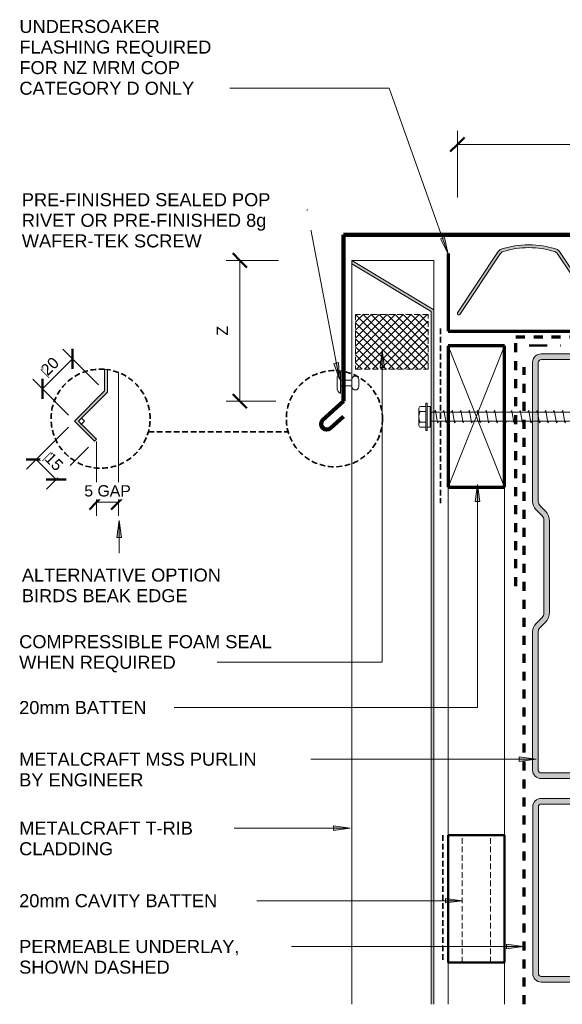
# Model space of a CAD drawing. Header units: millimetres. Extents: x 4060 to 5599, y 2249 to 3428.
# Tile 1 of 3: x 4060 to 4251, y 3080 to 3428. Entities that reach past the tile are written whole.
import ezdxf

# ---------------------------------------------------------------- set-up
doc = ezdxf.new("R2010")
doc.units = ezdxf.units.MM
for name, pattern in [('Dash', [6.35, 3.175, -3.175]), ('Dash dot', [15.875, 6.35, -4.7625, 0, -4.7625]), ('Dash Short', [3, 2, -1])]:
    doc.linetypes.add(name, pattern=pattern)
for name, color, linetype, lineweight in [('A-ANNO-DIMS', 211, 'Continuous', 9), ('A-ANNO-DIMS-2', 211, 'Continuous', 9), ('A-DETL', 90, 'Continuous', 13), ('A-DETL-GENF', 92, 'Continuous', 13), ('G-ANNO-TEXT', 231, 'Continuous', 9)]:
    doc.layers.add(name, color=color, linetype=linetype, lineweight=lineweight)
doc.styles.add('Arial', font='arial.ttf', dxfattribs={"height": 4.6})
doc.styles.add('Arial_1', font='arial.ttf', dxfattribs={"height": 4})
doc.styles.add('Arial_2', font='arial.ttf', dxfattribs={"height": 4})
doc.dimstyles.new('Diagonal', dxfattribs={"dimscale": 304.8, "dimtxt": 4.081038, "dimasz": 0.016404, "dimexe": 0.015748, "dimexo": 0.009843, "dimgap": 0.009843, "dimtad": 1, "dimdec": 0, "dimzin": 0, "dimdsep": 46, "dimtxsty": 'Arial_1', "dimblk1": 'OBLIQUE', "dimblk2": 'OBLIQUE', "dimsah": 1, "dimcen": 0.09, "dimazin": 0, "dimtfac": 1, "dimtdec": 4, "dimtix": 1, "dimtmove": 0, "dimatfit": 3, "dimfxl": 1, "dimtvp": 1, "dimtfill": 1, "dimtolj": 1, "dimtzin": 0, "dimarcsym": 2})
doc.dimstyles.new('Diagonal_1', dxfattribs={"dimscale": 304.8, "dimtxt": 4.081038, "dimasz": 0.016404, "dimexe": 0.015748, "dimexo": 0.009843, "dimgap": 0.009843, "dimtad": 1, "dimdec": 0, "dimzin": 0, "dimdsep": 46, "dimtxsty": 'Arial_1', "dimblk1": 'OBLIQUE', "dimblk2": 'OBLIQUE', "dimsah": 1, "dimcen": 0.09, "dimazin": 0, "dimtfac": 1, "dimtdec": 4, "dimtix": 1, "dimtmove": 2, "dimatfit": 3, "dimfxl": 1, "dimtvp": 1, "dimtfill": 1, "dimtolj": 1, "dimtzin": 0, "dimarcsym": 2})
doc.dimstyles.new('Diagonal_2', dxfattribs={"dimscale": 304.8, "dimtxt": 4.081038, "dimasz": 0.016404, "dimexe": 0.015748, "dimexo": 0.009843, "dimgap": 0.009843, "dimtad": 1, "dimdec": 0, "dimzin": 0, "dimdsep": 46, "dimtxsty": 'Arial_2', "dimblk1": 'OBLIQUE', "dimblk2": 'OBLIQUE', "dimsah": 1, "dimcen": 0.09, "dimazin": 0, "dimtfac": 1, "dimtdec": 4, "dimtix": 1, "dimtmove": 2, "dimatfit": 3, "dimfxl": 1, "dimtvp": 1, "dimtfill": 1, "dimtolj": 1, "dimtzin": 0, "dimarcsym": 2})

# ---------------------------------------------------------------- blocks, each defined once
blk = doc.blocks.new('Metalcraft Roof Long Section Profiles - T-Rib-5024154-D CR 07 BARGE WITH PROFILED CLADDING')
at = {"layer": 'A-DETL-GENF'}
blk.add_hatch(color=256, dxfattribs=at).paths.add_polyline_path([(262.72, 0), (17.42, 0), (0, -29), (1.17, -29), (17.99, -1), (262.72, -1), (262.72, -0.09)])
for p, q in [((0, 0), (17.42, 0)), ((0, -29), (0, 0)), ((17.42, 0), (0, -29)), ((262.72, 0), (17.42, 0)), ((1.17, -29), (17.99, -1)), ((17.99, -1), (262.72, -1)), ((0, -29), (1.17, -29)), ((1.17, -29), (262.72, -29))]:
    blk.add_line(p, q, dxfattribs=at)
blk = doc.blocks.new('11 Barge Flashing1 - 11 Barge Flashing 2-5588593-D CR 07 BARGE WITH PROFILED CLADDING')
at = {"layer": 'A-DETL-GENF', "lineweight": 100}
for p, q in [((270.2, 0), (0, 0)), ((0, 0), (0, -58.72)), ((270.2, 0), (289.13, -27.03)), ((-7.43, -65.41), (0, -58.72)), ((-4.6, -68.24), (0, -64.1))]:
    blk.add_line(p, q, dxfattribs=at)
blk.add_arc((-5.94, -66.75), 2.01, 138, 312, dxfattribs=at)
blk = doc.blocks.new('Pop Rivets3 - Rivet 2-5023853-D CR 07 BARGE WITH PROFILED CLADDING')
at = {"layer": 'A-DETL-GENF'}
for p, q in [((3.77, 0), (-3.77, 0)), ((-1.5, 1.16), (1.5, 1.16)), ((-1, -4.06), (-1, 0)), ((1, -4.06), (1, 0)), ((1.17, -4.06), (-1.24, -4.06)), ((-1.24, -6.56), (1.17, -6.56))]:
    blk.add_line(p, q, dxfattribs=at)
for centre, radius, start, end in [((-1.5, -1.65), 2.8, 90, 144), ((1.5, -1.65), 2.8, 36, 90), ((-1.24, -5.31), 1.25, 90, 270), ((1.17, -5.31), 1.25, 270, 90)]:
    blk.add_arc(centre, radius, start, end, dxfattribs=at)
blk = doc.blocks.new('Metalcraft Profiles4 - Metalcraft T-Rib-4992821-D CR 07 BARGE WITH PROFILED CLADDING')
at = {"layer": 'A-DETL-GENF'}
blk.add_hatch(color=256, dxfattribs=at).paths.add_polyline_path([(350, 0), (351.09, 0.35), (352.05, 0.96), (352.82, 1.8), (368.33, 25.2), (368.76, 25.7), (369.3, 26.1), (369.9, 26.37), (372.38, 27.08), (374.89, 27.59), (377.43, 27.9), (380, 28), (382.57, 27.9), (385.27, 27.56), (387.62, 27.08), (390.21, 26.32), (390.21, 27.38), (387.62, 28.1), (385.11, 28.6), (382.57, 28.9), (380, 29), (377.35, 28.89), (374.73, 28.58), (372.14, 28.05), (369.59, 27.32), (368.76, 26.94), (368.08, 26.42), (367.46, 25.7), (352.05, 2.46), (351.7, 2), (351.09, 1.5), (350.57, 1.21), (349.91, 1), (307.96, 1), (303.85, 2.72), (266.15, 2.72), (262.04, 1), (220.09, 1), (219.43, 1.21), (218.83, 1.55), (218.3, 2), (217.88, 2.55), (202.5, 25.76), (201.92, 26.42), (201.22, 26.95), (200.41, 27.32), (197.62, 28.1), (195.11, 28.6), (192.57, 28.9), (190, 29), (187.35, 28.89), (184.73, 28.58), (182.14, 28.05), (179.59, 27.32), (178.76, 26.94), (178.08, 26.42), (177.5, 25.76), (162.05, 2.46), (161.7, 2), (161.09, 1.5), (160.57, 1.21), (159.91, 1), (117.96, 1), (113.85, 2.72), (76.15, 2.72), (72.04, 1), (27.7, 1), (26.89, 1.27), (26.12, 1.8), (25.6, 2.36), (10.84, 24.64), (10.55, 24.98), (10.17, 25.26), (9.78, 25.42), (4.95, 26.6), (0, 27), (-4.95, 26.6), (-9.88, 25.38), (-10.19, 25.25), (-10.55, 24.98), (-10.84, 24.64), (-25.24, 2.88), (-25.27, 2.75), (-25.24, 2.57), (-25.18, 2.45), (-25.14, 2.39), (-24.98, 2.27), (-24.93, 2.25), (-24.8, 2.22), (-24.67, 2.23), (-24.54, 2.27), (-24.44, 2.34), (-24.35, 2.44), (-10.17, 23.84), (-9.88, 24.18), (-9.5, 24.44), (-9.07, 24.6), (-4.59, 25.65), (0, 26), (4.59, 25.65), (9.07, 24.6), (9.5, 24.44), (9.88, 24.18), (10.17, 23.84), (24.78, 1.8), (25.55, 0.96), (26.51, 0.35), (27.6, 0), (72.24, 0), (76.35, 1.72), (113.65, 1.72), (117.76, 0), (160, 0), (161.09, 0.35), (162.05, 0.96), (162.82, 1.8), (178.33, 25.2), (178.78, 25.71), (179.3, 26.1), (179.9, 26.37), (182.38, 27.08), (184.89, 27.59), (187.43, 27.9), (190, 28), (192.65, 27.89), (195.27, 27.56), (197.62, 27.08), (200.1, 26.37), (200.7, 26.1), (201.24, 25.7), (201.67, 25.2), (217.18, 1.8), (217.95, 0.96), (218.91, 0.35), (220, 0), (262.24, 0), (266.35, 1.72), (303.65, 1.72), (307.76, 0)])
for p, q in [((-10.84, 24.64), (-25.18, 3)), ((25.6, 2.36), (10.84, 24.64)), ((177.5, 25.76), (162.12, 2.55)), ((162.82, 1.8), (178.33, 25.2)), ((201.67, 25.2), (217.18, 1.8)), ((217.88, 2.55), (202.5, 25.76)), ((367.5, 25.76), (352.12, 2.55)), ((352.82, 1.8), (368.33, 25.2)), ((-24.35, 2.44), (-10.17, 23.84)), ((10.17, 23.84), (24.78, 1.8)), ((27.6, 0), (72.24, 0)), ((72.04, 1), (27.7, 1)), ((76.15, 2.72), (72.04, 1)), ((72.24, 0), (76.35, 1.72)), ((113.85, 2.72), (76.15, 2.72)), ((76.35, 1.72), (113.65, 1.72)), ((113.65, 1.72), (117.76, 0)), ((117.96, 1), (113.85, 2.72)), ((117.76, 0), (160, 0)), ((159.91, 1), (117.96, 1)), ((262.04, 1), (220.09, 1)), ((266.15, 2.72), (262.04, 1)), ((262.24, 0), (266.35, 1.72)), ((303.85, 2.72), (266.15, 2.72)), ((266.35, 1.72), (303.65, 1.72)), ((303.65, 1.72), (307.76, 0)), ((307.96, 1), (303.85, 2.72)), ((349.91, 1), (307.96, 1)), ((220, 0), (262.24, 0)), ((307.76, 0), (350, 0))]:
    blk.add_line(p, q, dxfattribs=at)
for centre, radius, start, end in [((189.99, -4.1), 33.1, 89.9898, 108.3248), ((189.99, -4.1), 32.1, 89.9894, 108.3231), ((190.01, -4.1), 33.1, 71.6752, 90.0102), ((190.01, -4.1), 32.1, 71.6769, 90.0106), ((379.99, -4.1), 33.1, 89.9898, 108.3248), ((379.99, -4.1), 32.1, 89.9894, 108.3231), ((380.01, -4.1), 33.1, 72.0415, 90.0102), ((380.01, -4.1), 32.1, 71.6769, 90.0106), ((-9.24, 23.58), 1.92, 106.4203, 146.4682), ((-8.66, 22.84), 1.81, 103.0668, 146.4682), ((-0.01, -4.1), 31.1, 89.9891, 108.3231), ((-0.01, -4.1), 30.1, 89.9887, 107.5289), ((0.01, -4.1), 31.1, 71.6769, 90.0109), ((0.01, -4.1), 30.1, 72.4711, 90.0113), ((8.66, 22.84), 1.81, 33.5318, 76.9332), ((9.24, 23.58), 1.92, 33.5318, 73.5797), ((180.89, 23.4), 4.13, 108.4305, 145.2549), ((180.89, 23.4), 3.13, 108.4464, 145.0745), ((199.11, 23.4), 3.13, 34.9255, 71.5536), ((199.11, 23.4), 4.13, 34.7451, 71.5695), ((370.89, 23.4), 4.13, 108.4305, 145.2549), ((370.89, 23.4), 3.13, 108.4464, 145.0745), ((389.11, 23.4), 3.13, 69.3084, 71.5536), ((-24.77, 2.72), 0.5, 146.4682, 326.4682), ((28.38, 4.34), 4.41, 215.221, 259.8043), ((28.38, 4.34), 3.41, 215.4529, 258.4002), ((159.22, 4.34), 3.41, 281.5998, 328.3894), ((159.22, 4.34), 4.41, 280.1957, 324.779), ((220.78, 4.34), 4.41, 215.221, 259.8043), ((220.78, 4.34), 3.41, 211.6106, 258.4002), ((349.22, 4.34), 3.41, 281.5998, 328.3894), ((349.22, 4.34), 4.41, 280.1957, 324.779)]:
    blk.add_arc(centre, radius, start, end, dxfattribs=at)
blk = doc.blocks.new('Framing-Continuous _NZ_4 - 20 x 51-4992796-D CR 07 BARGE WITH PROFILED CLADDING')
at = {"layer": 'A-DETL-GENF'}
for p, q in [((50, 20), (0, 20)), ((0, 20), (0, 0)), ((50, 20), (0, 0)), ((50, 0), (0, 20)), ((50, 0), (50, 20)), ((0, 0), (50, 0))]:
    blk.add_line(p, q, dxfattribs=at)
at = {"layer": 'A-DETL-GENF', "lineweight": 70}
for p, q in [((0, 20), (0, 0)), ((50, 20), (0, 20)), ((50, 0), (50, 20)), ((0, 0), (50, 0))]:
    blk.add_line(p, q, dxfattribs=at)
blk = doc.blocks.new('Metalcraft MSS Purlin-150x65 - Metalcraft MSS Purlin-150x65-5024055-D CR 07 BARGE WITH PROFILED CLADDING')
at = {"layer": 'A-DETL-GENF'}
blk.add_hatch(color=256, dxfattribs=at).paths.add_polyline_path([(64.85, -129.06), (64.75, -128.29), (64.45, -127.57), (63.98, -126.95), (63.37, -126.48), (62.66, -126.18), (61.89, -126.07), (61.12, -126.16), (60.4, -126.44), (59.78, -126.9), (56.56, -130.12), (56.4, -130.33), (56.3, -130.57), (56.27, -130.83), (56.3, -131.09), (56.4, -131.33), (56.56, -131.54), (56.77, -131.69), (57.01, -131.79), (57.27, -131.83), (57.53, -131.79), (57.77, -131.69), (57.97, -131.54), (61.21, -128.3), (61.41, -128.15), (61.64, -128.05), (61.89, -128.02), (62.14, -128.05), (62.37, -128.15), (62.57, -128.3), (62.72, -128.5), (62.82, -128.73), (62.85, -129.06), (62.85, -147.01), (62.81, -147.26), (62.71, -147.5), (62.56, -147.71), (62.35, -147.87), (62.11, -147.97), (61.85, -148), (3.09, -148), (2.81, -147.96), (2.55, -147.85), (2.32, -147.68), (2.15, -147.45), (2.04, -147.19), (2, -146.91), (2.02, -97.81), (2.08, -97.34), (2.32, -96.77), (2.69, -96.3), (4.53, -94.45), (5.32, -93.42), (5.82, -92.21), (5.99, -90.92), (5.99, -67.18), (3.99, -67.18), (3.99, -91.34), (3.92, -91.85), (3.72, -92.33), (3.41, -92.75), (1.17, -94.98), (0.53, -95.81), (0.14, -96.77), (0, -97.81), (0, -147), (0.1, -147.78), (0.4, -148.5), (0.88, -149.12), (1.5, -149.6), (2.22, -149.9), (3.09, -150), (61.85, -150), (62.62, -149.9), (63.35, -149.6), (63.97, -149.12), (64.45, -148.5), (64.75, -147.78), (64.85, -147)])
for p, q in [((3.99, -67.18), (3.99, -91.34)), ((5.99, -90.92), (5.99, -67.18)), ((3.41, -92.75), (1.17, -94.98)), ((2.69, -96.3), (4.53, -94.45)), ((0, -97.81), (0, -147)), ((2, -146.91), (2, -97.95)), ((59.78, -126.9), (56.56, -130.12)), ((57.97, -131.54), (61.21, -128.3)), ((62.85, -128.98), (62.85, -147.01)), ((64.85, -147), (64.85, -129.06)), ((61.85, -148), (3.09, -148)), ((3, -150), (61.85, -150))]:
    blk.add_line(p, q, dxfattribs=at)
for centre, radius, start, end in [((2, -91.34), 1.99, 315, 360), ((1, -90.92), 4.99, 315, 0), ((3.99, -97.81), 3.99, 135, 180), ((4.34, -97.95), 2.34, 135, 180), ((61.85, -129.06), 2.99, 0, 133.9662), ((61.89, -128.98), 0.959, 0, 135), ((57.27, -130.83), 1, 135, 315), ((3, -147), 3, 180, 270), ((3.09, -146.91), 1.09, 180, 270), ((61.85, -147), 3, 270, 0), ((61.85, -147.01), 0.993, 270, 360)]:
    blk.add_arc(centre, radius, start, end, dxfattribs=at)
blk = doc.blocks.new('Metalcraft MSS Purlin-150x65 - Metalcraft MSS Purlin-150x65-4992830-D CR 07 BARGE WITH PROFILED CLADDING')
at = {"layer": 'A-DETL-GENF'}
blk.add_hatch(color=256, dxfattribs=at).paths.add_polyline_path([(3.03, 0), (61.85, 0), (62.62, 0.1), (63.35, 0.4), (63.97, 0.88), (64.45, 1.5), (64.75, 2.22), (64.85, 3), (64.83, 21.06), (64.75, 21.71), (64.45, 22.43), (63.98, 23.05), (63.37, 23.52), (62.66, 23.82), (61.89, 23.93), (61.04, 23.81), (60.4, 23.56), (59.78, 23.1), (56.56, 19.88), (56.4, 19.67), (56.3, 19.43), (56.27, 19.17), (56.3, 18.91), (56.4, 18.67), (56.56, 18.46), (56.77, 18.31), (57.01, 18.21), (57.27, 18.17), (57.53, 18.21), (57.77, 18.31), (57.97, 18.46), (61.04, 21.53), (61.26, 21.7), (61.52, 21.81), (61.79, 21.84), (62.06, 21.81), (62.32, 21.7), (62.54, 21.53), (62.71, 21.31), (62.81, 21.06), (62.85, 20.79), (62.85, 2.99), (62.81, 2.74), (62.71, 2.5), (62.56, 2.29), (62.35, 2.13), (62.11, 2.03), (61.85, 2), (2.84, 2.02), (2.74, 2.03), (2.5, 2.13), (2.25, 2.34), (2.13, 2.5), (2.03, 2.74), (2, 2.99), (2, 52), (2.06, 52.43), (2.22, 52.83), (2.49, 53.18), (4.53, 55.22), (5.32, 56.25), (5.82, 57.46), (5.99, 58.75), (5.99, 90.92), (5.82, 92.21), (5.32, 93.42), (4.53, 94.45), (2.69, 96.3), (2.31, 96.78), (2.08, 97.34), (2, 97.95), (2.01, 147), (2.04, 147.19), (2.15, 147.45), (2.32, 147.68), (2.55, 147.85), (2.81, 147.96), (3.09, 148), (61.89, 148), (62.14, 147.96), (62.37, 147.85), (62.57, 147.7), (62.72, 147.49), (62.82, 147.26), (62.85, 147.01), (62.85, 128.98), (62.82, 128.73), (62.72, 128.5), (62.57, 128.3), (62.37, 128.15), (62.14, 128.05), (61.85, 128.02), (61.64, 128.05), (61.41, 128.15), (61.21, 128.3), (57.97, 131.54), (57.77, 131.69), (57.53, 131.79), (57.27, 131.83), (57.01, 131.79), (56.77, 131.69), (56.56, 131.54), (56.4, 131.33), (56.3, 131.09), (56.27, 130.83), (56.3, 130.57), (56.4, 130.33), (56.56, 130.12), (59.78, 126.9), (60.4, 126.44), (61.12, 126.16), (61.89, 126.07), (62.66, 126.18), (63.37, 126.48), (63.98, 126.95), (64.45, 127.57), (64.75, 128.29), (64.85, 129.06), (64.85, 147.01), (64.75, 147.78), (64.45, 148.5), (63.97, 149.12), (63.35, 149.6), (62.62, 149.9), (61.85, 150), (3, 150), (2.15, 149.87), (1.5, 149.6), (0.88, 149.12), (0.4, 148.5), (0.1, 147.78), (0, 147), (0, 97.81), (0.14, 96.77), (0.53, 95.81), (1.17, 94.98), (3.41, 92.75), (3.72, 92.33), (3.92, 91.85), (3.99, 91.34), (3.99, 58.34), (3.92, 57.82), (3.72, 57.34), (3.41, 56.93), (1.17, 54.69), (0.53, 53.86), (0.14, 52.9), (0, 51.87), (0, 2.99), (0.1, 2.22), (0.4, 1.5), (0.88, 0.88), (1.5, 0.4), (2.25, 0.1), (3, 0)])
for p, q in [((61.85, 150), (3, 150)), ((0, 147), (0, 97.81)), ((2, 97.95), (2, 146.91)), ((3.09, 148), (61.85, 148)), ((62.85, 147.01), (62.85, 128.98)), ((64.85, 129.06), (64.85, 147)), ((56.56, 130.12), (59.78, 126.9)), ((61.21, 128.3), (57.97, 131.54)), ((1.17, 94.98), (3.41, 92.75)), ((4.53, 94.45), (2.69, 96.3)), ((3.99, 91.34), (3.99, 58.34)), ((5.99, 58.75), (5.99, 90.92)), ((3.41, 56.93), (1.17, 54.69)), ((2.49, 53.18), (4.53, 55.22)), ((0, 51.87), (0, 3)), ((2, 2.99), (2, 52)), ((59.78, 23.1), (56.56, 19.88)), ((57.97, 18.46), (61.04, 21.53)), ((64.85, 3), (64.85, 20.94)), ((62.85, 20.79), (62.85, 2.99)), ((61.85, 2), (2.99, 2)), ((3, 0), (61.85, 0))]:
    blk.add_line(p, q, dxfattribs=at)
for centre, radius, start, end in [((3, 147), 3, 90, 180), ((61.85, 147), 3, 360, 90), ((3.09, 146.91), 1.09, 90, 180), ((61.85, 147.01), 0.993, 0, 90), ((57.27, 130.83), 1, 45, 225), ((61.85, 129.06), 2.99, 226.0338, 0), ((61.89, 128.98), 0.959, 225, 0), ((3.99, 97.81), 3.99, 180, 225), ((4.34, 97.95), 2.34, 180, 225), ((1, 90.92), 4.99, 360, 45), ((2, 91.34), 1.99, 0, 45), ((2, 58.34), 1.99, 315, 360), ((1, 58.75), 4.99, 315, 360), ((3.99, 51.87), 3.99, 135, 180), ((3.67, 52), 1.67, 135, 180), ((61.85, 20.94), 2.99, 360, 133.9662), ((61.79, 20.79), 1.06, 0, 135), ((57.27, 19.17), 1, 135, 315), ((3, 3), 3, 180, 270), ((2.99, 2.99), 0.993, 180, 270), ((61.85, 3), 3, 270, 360), ((61.85, 2.99), 0.993, 270, 0)]:
    blk.add_arc(centre, radius, start, end, dxfattribs=at)
blk = doc.blocks.new('Screw4 - Screw 2-5024668-D CR 07 BARGE WITH PROFILED CLADDING')
at = {"layer": 'A-DETL-GENF'}
for p, q in [((-2.76, 3.97), (2.76, 3.97)), ((4.79, 1.5), (-4.79, 1.5)), ((-4.79, 1.5), (-4.79, 1)), ((4.79, 1), (-4.79, 1)), ((-3.67, 1.5), (-3.67, 3.47)), ((-3.67, 1), (-3.67, 0)), ((-3.67, 0), (3.67, 0)), ((-1.85, 1.5), (-1.85, 3.47)), ((-1.6, 0), (-1.6, -52.79)), ((1.6, -52.79), (1.6, 0)), ((1.85, 1.5), (1.85, 3.47)), ((3.67, 1.5), (3.67, 3.47)), ((3.67, 0), (3.67, 1)), ((4.79, 1), (4.79, 1.5)), ((2.17, -1.91), (-2.17, -2.67)), ((-2.17, -2.67), (-1.6, -3)), ((1.6, -1.58), (2.17, -1.91)), ((2.17, -4.91), (-2.17, -5.67)), ((-2.17, -5.67), (-1.6, -6)), ((1.6, -4.58), (2.17, -4.91)), ((2.17, -7.91), (-2.17, -8.67)), ((-2.17, -8.67), (-1.6, -9)), ((1.6, -7.58), (2.17, -7.91)), ((2.17, -10.91), (-2.17, -11.67)), ((-2.17, -11.67), (-1.6, -12)), ((1.6, -10.58), (2.17, -10.91)), ((1.6, -13.58), (2.17, -13.91)), ((2.17, -13.91), (-2.17, -14.67)), ((-2.17, -14.67), (-1.6, -15)), ((2.17, -16.91), (-2.17, -17.67)), ((1.6, -16.58), (2.17, -16.91)), ((-2.17, -17.67), (-1.6, -18)), ((2.17, -19.91), (-2.17, -20.67)), ((-2.17, -20.67), (-1.6, -21)), ((1.6, -19.58), (2.17, -19.91)), ((2.17, -22.91), (-2.17, -23.67)), ((-2.17, -23.67), (-1.6, -24)), ((1.6, -22.58), (2.17, -22.91)), ((2.17, -25.91), (-2.17, -26.67)), ((-2.17, -26.67), (-1.6, -27)), ((1.6, -25.58), (2.17, -25.91)), ((2.17, -28.91), (-2.17, -29.67)), ((-2.17, -29.67), (-1.6, -30)), ((1.6, -28.58), (2.17, -28.91)), ((2.17, -31.91), (-2.17, -32.67)), ((-2.17, -32.67), (-1.6, -33)), ((1.6, -31.58), (2.17, -31.91)), ((1.6, -34.58), (2.17, -34.91)), ((2.17, -34.91), (-2.17, -35.67)), ((-2.17, -35.67), (-1.6, -36)), ((2.17, -37.91), (-2.17, -38.67)), ((1.6, -37.58), (2.17, -37.91)), ((-2.17, -38.67), (-1.6, -39)), ((2.17, -40.91), (-2.17, -41.67)), ((-2.17, -41.67), (-1.6, -42)), ((1.6, -40.58), (2.17, -40.91)), ((2.17, -43.91), (-2.17, -44.67)), ((-2.17, -44.67), (-1.6, -45)), ((1.6, -43.58), (2.17, -43.91)), ((2.17, -46.91), (-2.17, -47.67)), ((-2.17, -47.67), (-1.6, -48)), ((1.6, -46.58), (2.17, -46.91)), ((2.17, -49.91), (-2.17, -50.67)), ((-2.17, -50.67), (-1.6, -51)), ((0, -54.69), (1.6, -50.74)), ((1.6, -49.58), (2.17, -49.91)), ((-1.6, -52.79), (0, -54.69)), ((1.6, -52.79), (0, -54.69))]:
    blk.add_line(p, q, dxfattribs=at)
for centre, radius, start, end in [((-2.76, 2.9), 1.08, 32.3801, 147.6199), ((0, 0.31), 3.67, 59.7274, 120.2726), ((2.76, 2.9), 1.08, 32.3801, 147.6199), ((0.08, -55.41), 3.11, 74.3059, 122.4975)]:
    blk.add_arc(centre, radius, start, end, dxfattribs=at)
blk = doc.blocks.new('Horizontal Cavity Batten - Horizontal Cavity Batten-5572092-D CR 07 BARGE WITH PROFILED CLADDING')
at = {"layer": 'A-DETL-GENF', "linetype": 'Dash Short', "lineweight": 35}
blk.add_line((-21.875, 45), (-21.875, 0), dxfattribs=at)
at = {"layer": 'A-DETL-GENF', "lineweight": 50}
for p, q in [((-20, 45), (-20, 0)), ((0, 45), (-20, 45)), ((0, 45), (0, 0)), ((0, 0), (-20, 0))]:
    blk.add_line(p, q, dxfattribs=at)
at = {"layer": 'A-DETL-GENF', "linetype": 'Dash Short'}
for p, q in [((-15, 0), (-15, 45)), ((-5, 0), (-5, 45))]:
    blk.add_line(p, q, dxfattribs=at)
blk = doc.blocks.new('Foam Closure - Foam Closure-5540981-D CR 07 BARGE WITH PROFILED CLADDING')
at = {"layer": 'A-DETL-GENF'}
h = blk.add_hatch(dxfattribs=at)
h.set_pattern_fill('FP_1', color=256, style=0, pattern_type=2)
h.set_pattern_definition([(45, (-4178.346, -3304.507), (-1.41421356, 1.41421356), []), (135, (-4178.346, -3304.507), (-1.41421356, -1.41421356), [])])
h.paths.add_polyline_path([(25.72, 0), (25.72, 19.38), (0, 19.38), (0, 0)])
at = {"layer": 'A-DETL-GENF', "linetype": 'Dash Short'}
for p, q in [((25.72, 19.38), (0, 19.38)), ((0, 19.38), (0, 0)), ((25.72, 0), (25.72, 19.38)), ((0, 0), (25.72, 0))]:
    blk.add_line(p, q, dxfattribs=at)
blk = doc.blocks.new('DIMBLOCK1-D CR 07 BARGE WITH PROFILED CLADDING')
at = {"layer": 'A-ANNO-DIMS-2', "lineweight": 50}
for p, q in [((4137.45, 3342.97), (4134.95, 3345.47)), ((4137.45, 3342.97), (4139.95, 3340.47)), ((4137.45, 3293.24), (4134.95, 3295.74)), ((4137.45, 3293.24), (4139.95, 3290.74))]:
    blk.add_line(p, q, dxfattribs=at)
at = {"layer": 'A-ANNO-DIMS-2'}
for p, q in [((4137.45, 3342.97), (4132.65, 3342.97)), ((4137.45, 3293.24), (4137.45, 3342.97)), ((4137.45, 3342.97), (4151.11, 3342.97)), ((4137.45, 3293.24), (4132.65, 3293.24)), ((4137.45, 3293.24), (4150.19, 3293.24))]:
    blk.add_line(p, q, dxfattribs=at)
at = {"layer": 'A-ANNO-DIMS-2', "color": 0, "insert": (4129.26, 3316.41), "char_height": 4, "width": 4.0685, "attachment_point": 1, "rotation": 90, "line_spacing_factor": 0.941778, "style": 'Arial_1', "bg_fill": 3, "box_fill_scale": 1.25, "bg_fill_color": 9, "bg_fill_true_color": 13158600, "bg_fill_transparency": 0}
blk.add_mtext('Z', dxfattribs=at)
blk = doc.blocks.new('_Oblique')
at = {"color": 0, "linetype": 'ByBlock', "lineweight": -2}
blk.add_line((-0.5, -0.5), (0.5, 0.5), dxfattribs=at)
blk = doc.blocks.new('DIMBLOCK2-D CR 07 BARGE WITH PROFILED CLADDING')
at = {"layer": 'A-ANNO-DIMS-2'}
for p, q in [((4214.33, 3383.88), (4214.33, 3388.68)), ((4444.33, 3383.88), (4444.33, 3388.68)), ((4214.33, 3383.88), (4444.33, 3383.88)), ((4214.33, 3383.88), (4214.33, 3365.21)), ((4444.33, 3383.88), (4444.33, 3363.69))]:
    blk.add_line(p, q, dxfattribs=at)
at = {"layer": 'A-ANNO-DIMS-2', "lineweight": 50}
for p, q in [((4214.33, 3383.88), (4211.83, 3381.38)), ((4214.33, 3383.88), (4216.83, 3386.38)), ((4444.33, 3383.88), (4441.83, 3381.38)), ((4444.33, 3383.88), (4446.83, 3386.38))]:
    blk.add_line(p, q, dxfattribs=at)
at = {"layer": 'A-ANNO-DIMS-2', "color": 0, "insert": (4327.44, 3392.08), "char_height": 4, "width": 4.5205, "attachment_point": 1, "line_spacing_factor": 0.941778, "style": 'Arial_1', "bg_fill": 3, "box_fill_scale": 1.25, "bg_fill_color": 9, "bg_fill_true_color": 13158600, "bg_fill_transparency": 0}
blk.add_mtext('X', dxfattribs=at)
blk = doc.blocks.new('DIMBLOCK3-D CR 07 BARGE WITH PROFILED CLADDING')
at = {"layer": 'A-ANNO-DIMS-2'}
for p, q in [((4086.82, 3257.55), (4086.82, 3279.05)), ((4094.54, 3257.55), (4094.54, 3278.49)), ((4086.82, 3257.55), (4094.54, 3257.55)), ((4086.82, 3257.55), (4086.82, 3252.75)), ((4094.54, 3257.55), (4094.54, 3252.75))]:
    blk.add_line(p, q, dxfattribs=at)
at = {"layer": 'A-ANNO-DIMS-2', "lineweight": 50}
for p, q in [((4086.82, 3257.55), (4089.32, 3260.05)), ((4094.54, 3257.55), (4097.04, 3260.05)), ((4086.82, 3257.55), (4084.32, 3255.05)), ((4094.54, 3257.55), (4092.04, 3255.05))]:
    blk.add_line(p, q, dxfattribs=at)
at = {"layer": 'A-ANNO-DIMS-2', "color": 0, "insert": (4082.48, 3263.59), "char_height": 4, "width": 19.6643, "attachment_point": 1, "line_spacing_factor": 0.941778, "style": 'Arial_1', "bg_fill": 3, "box_fill_scale": 1.25, "bg_fill_color": 9, "bg_fill_true_color": 13158600, "bg_fill_transparency": 0}
blk.add_mtext('5 GAP', dxfattribs=at)
blk = doc.blocks.new('DIMBLOCK4-D CR 07 BARGE WITH PROFILED CLADDING')
at = {"layer": 'A-ANNO-DIMS-2'}
for p, q in [((4078.29, 3308.21), (4074.89, 3311.6)), ((4067.68, 3297.6), (4078.29, 3308.21)), ((4078.29, 3308.21), (4087.52, 3298.97)), ((4067.68, 3297.6), (4064.29, 3300.99)), ((4067.68, 3297.6), (4076.92, 3288.36))]:
    blk.add_line(p, q, dxfattribs=at)
at = {"layer": 'A-ANNO-DIMS-2', "lineweight": 50}
for p, q in [((4078.29, 3308.21), (4078.29, 3311.74)), ((4078.29, 3308.21), (4078.29, 3304.67)), ((4067.68, 3297.6), (4067.68, 3301.13)), ((4067.68, 3297.6), (4067.68, 3294.06))]:
    blk.add_line(p, q, dxfattribs=at)
at = {"layer": 'A-ANNO-DIMS-2', "color": 0, "insert": (4066.7, 3304.83), "char_height": 4, "width": 7.3835, "attachment_point": 1, "rotation": 45, "line_spacing_factor": 0.941778, "style": 'Arial_2', "bg_fill": 3, "box_fill_scale": 1.25, "bg_fill_color": 9, "bg_fill_true_color": 13158600, "bg_fill_transparency": 0}
blk.add_mtext('\u200e20', dxfattribs=at)
blk = doc.blocks.new('DIMBLOCK5-D CR 07 BARGE WITH PROFILED CLADDING')
at = {"layer": 'A-ANNO-DIMS-2'}
for p, q in [((4065.43, 3272.62), (4076.92, 3284.12)), ((4072.5, 3265.55), (4083.99, 3277.05)), ((4065.43, 3272.62), (4062.03, 3269.23)), ((4072.5, 3265.55), (4065.43, 3272.62)), ((4072.5, 3265.55), (4069.1, 3262.16))]:
    blk.add_line(p, q, dxfattribs=at)
at = {"layer": 'A-ANNO-DIMS-2', "lineweight": 50}
for p, q in [((4065.43, 3272.62), (4061.89, 3272.62)), ((4065.43, 3272.62), (4068.96, 3272.62)), ((4072.5, 3265.55), (4068.96, 3265.55)), ((4072.5, 3265.55), (4076.03, 3265.55))]:
    blk.add_line(p, q, dxfattribs=at)
at = {"layer": 'A-ANNO-DIMS-2', "color": 0, "insert": (4071.01, 3275.49), "char_height": 4, "width": 7.3835, "attachment_point": 1, "rotation": 315, "line_spacing_factor": 0.941778, "style": 'Arial_2', "bg_fill": 3, "box_fill_scale": 1.25, "bg_fill_color": 9, "bg_fill_true_color": 13158600, "bg_fill_transparency": 0}
blk.add_mtext('\u200e15', dxfattribs=at)

msp = doc.modelspace()

# ---------------------------------------------------------------- hatches: boundary and pattern name
at = {"layer": 'A-DETL-GENF'}
msp.add_hatch(color=7, dxfattribs=at).paths.add_polyline_path([(4086.11, 3279.17), (4086.82, 3279.88), (4080.45, 3286.24), (4090.65, 3296.43), (4090.65, 3304.4), (4089.65, 3304.51), (4089.65, 3296.85), (4079.04, 3286.24), (4080.45, 3284.83)])
at = {"layer": 'G-ANNO-TEXT'}
for points in [[(4211.1, 3345.18), (4209.83, 3351.1), (4208.34, 3350.57)], [(4187.79, 3311.13), (4187, 3305.13), (4188.58, 3305.13)], [(4172.63, 3300.86), (4172.28, 3306.9), (4170.73, 3306.61)], [(4221.46, 3263.85), (4220.67, 3257.85), (4222.25, 3257.85)], [(4242.2, 3166.81), (4236.2, 3167.6), (4236.2, 3166.02)], [(4176.5, 3142.48), (4170.5, 3143.27), (4170.5, 3141.69)], [(4216.13, 3116.85), (4210.13, 3117.64), (4210.13, 3116.06)], [(4237.73, 3100.66), (4231.73, 3101.45), (4231.73, 3099.87)]]:
    msp.add_hatch(color=7, dxfattribs=at).paths.add_polyline_path(points)

# ---------------------------------------------------------------- linework, layer by layer
at = {"layer": 'A-DETL', "lineweight": 70}
for p, q in [((4211.05, 3345.41), (4211.05, 3318.03)), ((4211.05, 3318.03), (4300.11, 3318.03))]:
    msp.add_line(p, q, dxfattribs=at)
at = {"layer": 'A-DETL', "linetype": 'Dash Short', "lineweight": 35}
for p, q in [((4208.35, 3318.97), (4208.35, 3257.25)), ((4105.13, 3282.47), (4154.51, 3282.47))]:
    msp.add_line(p, q, dxfattribs=at)
at = {"layer": 'A-DETL', "linetype": 'Dash', "lineweight": 70}
for p, q in [((4234.96, 3315.97), (4629.8, 3315.97)), ((4234.96, 3227.97), (4234.96, 3315.97)), ((4237.96, 3080.25), (4237.96, 3305.25))]:
    msp.add_line(p, q, dxfattribs=at)
at = {"layer": 'A-DETL', "linetype": 'Dash dot', "lineweight": 50}
msp.add_line((4239.71, 3312.97), (4629.8, 3312.97), dxfattribs=at)
at = {"layer": 'A-DETL'}
for p, q in [((4089.65, 3304.51), (4089.65, 3296.85)), ((4090.65, 3296.43), (4090.65, 3304.4)), ((4094.54, 3303.39), (4094.54, 3270.74)), ((4089.65, 3296.85), (4079.04, 3286.24)), ((4080.45, 3286.24), (4090.65, 3296.43)), ((4079.04, 3286.24), (4086.11, 3279.17)), ((4086.82, 3279.88), (4080.45, 3286.24)), ((4082.59, 3286.25), (4081.24, 3284.91)), ((4081.52, 3287.31), (4082.59, 3286.25)), ((4086.11, 3279.17), (4086.82, 3279.88)), ((4211.05, 3262.85), (4211.05, 3080.25)), ((4231.05, 3262.85), (4231.05, 3080.25))]:
    msp.add_line(p, q, dxfattribs=at)
at = {"layer": 'A-DETL', "linetype": 'Dash Short', "lineweight": 35}
msp.add_circle((4170.88, 3287.07), 17, dxfattribs=at)
for start, end in [(85.3705, 0), (0, 82.0462)]:
    msp.add_arc((4088.24, 3287.07), 17.5, start, end, dxfattribs=at)
at = {"layer": 'A-DETL'}
msp.add_arc((4088.24, 3287.07), 17.5, 82.0959, 85.3901, dxfattribs=at)
at = {"layer": 'G-ANNO-TEXT', "color": 250}
for p, q in [((4133.63, 3403.77), (4123.95, 3403.77)), ((4190.24, 3403.77), (4133.63, 3403.77)), ((4153.7, 3364.41), (4152.72, 3364.41)), ((4160.5, 3364.41), (4153.7, 3364.41)), ((4172.63, 3300.86), (4160.5, 3364.41)), ((4209.83, 3351.1), (4208.34, 3350.57)), ((4208.34, 3350.57), (4211.1, 3345.18)), ((4211.1, 3345.18), (4209.83, 3351.1)), ((4187.79, 3311.13), (4187, 3305.13)), ((4188.58, 3305.13), (4187.79, 3311.13)), ((4187.79, 3311.13), (4187.79, 3201.05)), ((4172.28, 3306.9), (4170.73, 3306.61)), ((4172.63, 3300.86), (4172.28, 3306.9)), ((4170.73, 3306.61), (4172.63, 3300.86)), ((4187, 3305.13), (4188.58, 3305.13)), ((4221.46, 3263.85), (4220.67, 3257.85)), ((4222.25, 3257.85), (4221.46, 3263.85)), ((4221.46, 3263.85), (4221.46, 3185.06)), ((4220.67, 3257.85), (4222.25, 3257.85)), ((4094.03, 3245.16), (4095.61, 3245.16)), ((4159.35, 3201.05), (4120.3, 3201.05)), ((4187.79, 3201.05), (4159.35, 3201.05)), ((4107.87, 3185.06), (4107.73, 3185.06)), ((4221.46, 3185.06), (4107.87, 3185.06)), ((4147.88, 3166.81), (4147.55, 3166.81)), ((4242.2, 3166.81), (4147.88, 3166.81)), ((4242.2, 3166.81), (4236.2, 3167.6)), ((4236.2, 3167.6), (4236.2, 3166.02)), ((4236.2, 3166.02), (4242.2, 3166.81)), ((4152.77, 3142.48), (4125.2, 3142.48)), ((4176.5, 3142.48), (4152.77, 3142.48)), ((4176.5, 3142.48), (4170.5, 3143.27)), ((4170.5, 3143.27), (4170.5, 3141.69)), ((4170.5, 3141.69), (4176.5, 3142.48)), ((4152.77, 3116.85), (4131.81, 3116.85)), ((4216.13, 3116.85), (4152.77, 3116.85)), ((4216.13, 3116.85), (4210.13, 3117.64)), ((4210.13, 3117.64), (4210.13, 3116.06)), ((4210.13, 3116.06), (4216.13, 3116.85)), ((4159.31, 3100.66), (4142, 3100.66)), ((4237.73, 3100.66), (4159.31, 3100.66)), ((4237.73, 3100.66), (4231.73, 3101.45)), ((4231.73, 3101.45), (4231.73, 3099.87)), ((4231.73, 3099.87), (4237.73, 3100.66))]:
    msp.add_line(p, q, dxfattribs=at)

# ---------------------------------------------------------------- block references
at = {"layer": 'A-DETL-GENF'}
for name, p in [('11 Barge Flashing1 - 11 Barge Flashing 2-5588593-D CR 07 BARGE WITH PROFILED CLADDING', (4174.13, 3351.96)), ('Metalcraft Profiles4 - Metalcraft T-Rib-4992821-D CR 07 BARGE WITH PROFILED CLADDING', (4239.6, 3321.47)), ('Foam Closure - Foam Closure-5540981-D CR 07 BARGE WITH PROFILED CLADDING', (4178.35, 3304.51)), ('Metalcraft MSS Purlin-150x65 - Metalcraft MSS Purlin-150x65-4992830-D CR 07 BARGE WITH PROFILED CLADDING', (4240.94, 3159.97)), ('Horizontal Cavity Batten - Horizontal Cavity Batten-5572092-D CR 07 BARGE WITH PROFILED CLADDING', (4231.05, 3094.97))]:
    msp.add_blockref(name, p, dxfattribs=at)
for name, p, rotation in [('Metalcraft Roof Long Section Profiles - T-Rib-5024154-D CR 07 BARGE WITH PROFILED CLADDING', (4206.05, 3342.97), 269.9999999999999), ('Framing-Continuous _NZ_4 - 20 x 51-4992796-D CR 07 BARGE WITH PROFILED CLADDING', (4231.05, 3262.85), 89.99999999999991), ('Pop Rivets3 - Rivet 2-5023853-D CR 07 BARGE WITH PROFILED CLADDING', (4172.98, 3299.71), 89.99999999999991), ('Screw4 - Screw 2-5024668-D CR 07 BARGE WITH PROFILED CLADDING', (4204.67, 3287.74), 89.99999999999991), ('Metalcraft MSS Purlin-150x65 - Metalcraft MSS Purlin-150x65-5024055-D CR 07 BARGE WITH PROFILED CLADDING', (4390.96, 3152.97), 269.9999999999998)]:
    msp.add_blockref(name, p, dxfattribs=dict(at, rotation=rotation))

# ---------------------------------------------------------------- texts
at = {"layer": 'G-ANNO-TEXT', "color": 7, "char_height": 4.6, "attachment_point": 1, "style": 'Arial', "bg_fill": 3, "box_fill_scale": 1.25, "bg_fill_color": 9, "bg_fill_true_color": 13158600, "bg_fill_transparency": 0}
for s, insert, width in [('UNDERSOAKER ', (4059.56, 3427.9), 61.7299), ('FLASHING REQUIRED ', (4059.56, 3420.62), 83.0548), ('CATEGORY D ONLY', (4059.56, 3406.07), 73.1139), ('PRE-FINISHED SEALED POP ', (4060.42, 3366.71), 106.9451), ('RIVET OR PRE-FINISHED 8g ', (4060.42, 3359.43), 104.8607), ('ALTERNATIVE OPTION', (4060.42, 3234.14), 83.2152), ('BIRDS BEAK EDGE', (4060.42, 3226.87), 69.9071), ('COMPRESSIBLE FOAM SEAL ', (4059.48, 3210.62), 108.3881), ('WHEN REQUIRED ', (4059.48, 3203.35), 68.7848), ('20mm BATTEN', (4059.48, 3187.36), 53.5527), ('METALCRAFT MSS PURLIN ', (4059.48, 3169.11), 101.8143), ('BY ENGINEER', (4059.48, 3161.83), 52.1097), ('METALCRAFT T-RIB ', (4059.48, 3144.78), 74.7173), ('CLADDING', (4059.48, 3137.5), 39.7637), ('20mm CAVITY BATTEN', (4059.48, 3119.15), 82.7341), ('PERMEABLE UNDERLAY, ', (4059.48, 3102.96), 95.0801)]:
    msp.add_mtext(s, dxfattribs=dict(at, insert=insert, width=width))

# ---------------------------------------------------------------- dimensions: what is measured, and where the dimension line sits
at = {"layer": 'A-ANNO-DIMS'}
dim = msp.add_linear_dim(base=(4444.33, 3383.88), p1=(4214.33, 3362.21), p2=(4444.33, 3360.69), text='X', dimstyle='Diagonal', override={"dimpost": '<>', "dimfxl": 230.004959}, dxfattribs=at)
dim.commit()
dim.dimension.update_dxf_attribs({"geometry": 'DIMBLOCK2-D CR 07 BARGE WITH PROFILED CLADDING', "text_midpoint": (4329.33, 3388.88)})

# ---------------------------------------------------------------- next in the draw order: linework, layer by layer
at = {"layer": 'G-ANNO-TEXT', "color": 250}
msp.add_line((4211.1, 3345.18), (4190.24, 3403.77), dxfattribs=at)

# ---------------------------------------------------------------- next in the draw order: texts
at = {"layer": 'G-ANNO-TEXT', "color": 7, "char_height": 4.6, "attachment_point": 1, "style": 'Arial', "bg_fill": 3, "box_fill_scale": 1.25, "bg_fill_color": 9, "bg_fill_true_color": 13158600, "bg_fill_transparency": 0}
for s, insert, width in [('FOR NZ MRM COP ', (4059.56, 3413.35), 69.5865), ('WAFER-TEK SCREW', (4060.42, 3352.16), 76.8017), ('SHOWN DASHED', (4059.48, 3095.68), 64.2953)]:
    msp.add_mtext(s, dxfattribs=dict(at, insert=insert, width=width))

# ---------------------------------------------------------------- next in the draw order: dimensions: what is measured, and where the dimension line sits
at = {"layer": 'A-ANNO-DIMS'}
dim = msp.add_linear_dim(base=(4137.45, 3342.97), p1=(4153.19, 3293.24), p2=(4154.11, 3342.97), angle=90, text='Z', dimstyle='Diagonal', override={"dimpost": '<>', "dimfxl": 49.740608}, dxfattribs=at)
dim.commit()
dim.dimension.update_dxf_attribs({"geometry": 'DIMBLOCK1-D CR 07 BARGE WITH PROFILED CLADDING', "text_midpoint": (4132.45, 3318.11)})
dim = msp.add_linear_dim(base=(4078.29, 3308.21), p1=(4079.04, 3286.24), p2=(4089.65, 3296.85), angle=45, text='\u200e20', dimstyle='Diagonal_2', override={"dimpost": '<>', "dimfxl": 15}, dxfattribs=at)
dim.commit()
dim.dimension.update_dxf_attribs({"geometry": 'DIMBLOCK4-D CR 07 BARGE WITH PROFILED CLADDING', "text_midpoint": (4071.2, 3305.56), "dimtype": 160, "text_rotation": 45})
dim = msp.add_linear_dim(base=(4094.54, 3257.55), p1=(4086.82, 3282.05), p2=(4094.54, 3281.49), text='5 GAP', dimstyle='Diagonal_1', override={"dimpost": '<>', "dimfxl": 7.739932}, dxfattribs=at)
dim.commit()
dim.dimension.update_dxf_attribs({"geometry": 'DIMBLOCK3-D CR 07 BARGE WITH PROFILED CLADDING', "text_midpoint": (4092.32, 3260.92), "dimtype": 160})

# ---------------------------------------------------------------- next in the draw order: hatches: boundary and pattern name
at = {"layer": 'G-ANNO-TEXT'}
msp.add_hatch(color=7, dxfattribs=at).paths.add_polyline_path([(4094.82, 3251.16), (4094.03, 3245.16), (4095.61, 3245.16)])

# ---------------------------------------------------------------- next in the draw order: linework, layer by layer
at = {"layer": 'G-ANNO-TEXT', "color": 250}
for p, q in [((4094.82, 3251.16), (4094.03, 3245.16)), ((4095.61, 3245.16), (4094.82, 3251.16)), ((4094.82, 3251.16), (4094.82, 3239.56))]:
    msp.add_line(p, q, dxfattribs=at)

# ---------------------------------------------------------------- next in the draw order: dimensions: what is measured, and where the dimension line sits
at = {"layer": 'A-ANNO-DIMS'}
dim = msp.add_linear_dim(base=(4065.43, 3272.62), p1=(4086.11, 3279.17), p2=(4079.04, 3286.24), angle=315, text='\u200e15', dimstyle='Diagonal_2', override={"dimpost": '<>', "dimfxl": 10}, dxfattribs=at)
dim.commit()
dim.dimension.update_dxf_attribs({"geometry": 'DIMBLOCK5-D CR 07 BARGE WITH PROFILED CLADDING', "text_midpoint": (4071.74, 3270.99), "dimtype": 160, "text_rotation": 315})

doc.saveas('drawing.dxf')
